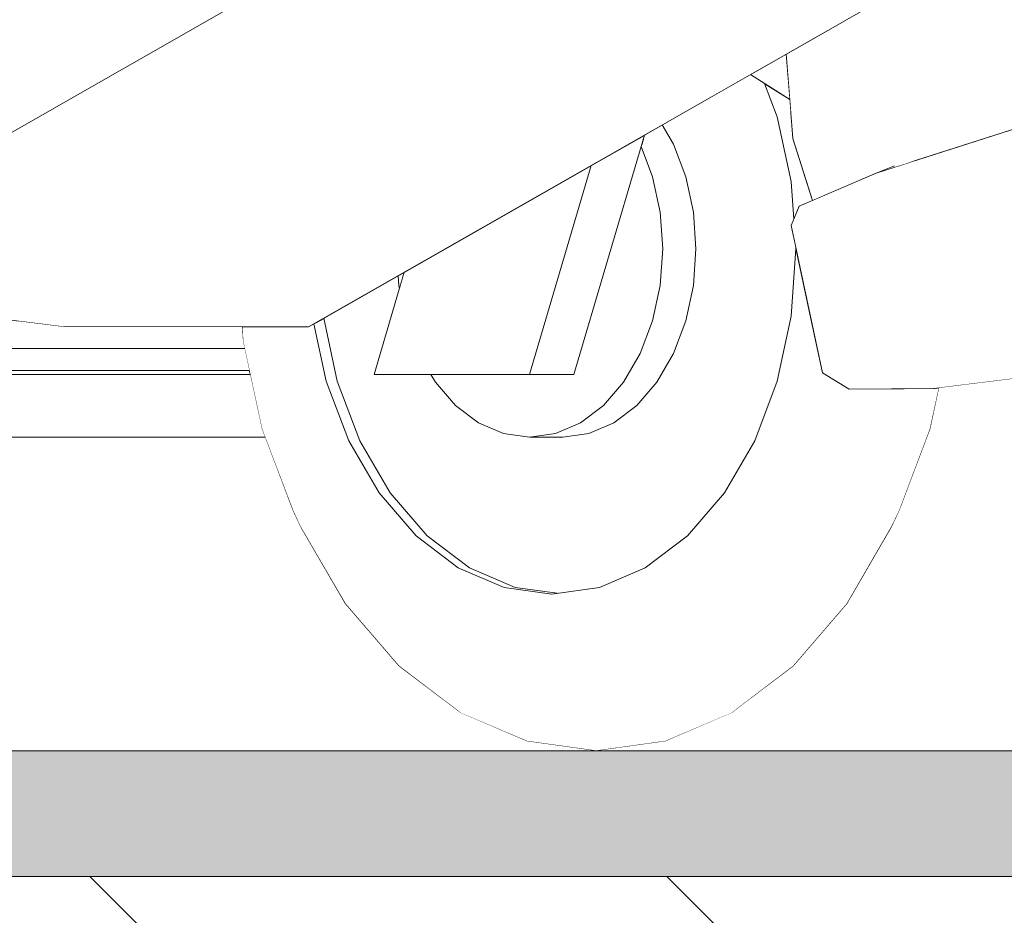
# Model space of a CAD drawing. Header units: millimetres. Extents: x 90539 to 127778, y -34922 to 14506.
# Tile 104 of 256: x 111237 to 111394, y -26 to 117. Entities that reach past the tile are written whole.
import ezdxf

# ---------------------------------------------------------------- set-up
doc = ezdxf.new("R2010")
doc.units = ezdxf.units.MM
doc.header["$MEASUREMENT"] = 0
doc.linetypes.add('Przerywana', pattern=[240, 120, -120])
doc.linetypes.add('Wipeout_Contour', pattern=[1000, 0, -1000])
for name, color, linetype, lineweight, true_color in [('0_Nr_pióra__85', 7, 'Continuous', 13, 0x80c2ff), ('Nowe_A-Wymiary-Wewnętrzne_Nr_pióra__45', 7, 'Continuous', 15, 0x40a5ff), ('Nowe_A-Wymiary-Wewnętrzne_Nr_pióra__85', 7, 'Continuous', 13, 0x80c2ff), ('Nowe_A-Wymiary-Zewnętrzne_Nr_pióra__45', 7, 'Continuous', 15, 0x40a5ff), ('Nowe_A-Wymiary-Zewnętrzne_Nr_pióra__85', 7, 'Continuous', 13, 0x80c2ff)]:
    doc.layers.add(name, color=color, linetype=linetype, lineweight=lineweight, true_color=true_color)
for name, color, linetype in [('Nowe_A-Meble-Kuchnia', 7, 'Continuous'), ('Nowe_A-Niepełnosprawni', 7, 'Continuous'), ('Nowe_A-Posadzki', 7, 'Continuous'), ('Nowe_A-Wymiary-Wewnętrzne', 7, 'Continuous'), ('Nowe_A-Wymiary-Zewnętrzne', 7, 'Continuous'), ('Nowe_A-Ściany-Działowe', 7, 'Continuous'), ('Nowe_Drzwi Archicad', 7, 'Continuous')]:
    doc.layers.add(name, color=color, linetype=linetype)
for name, color, linetype, lineweight in [('Nowe_A-Niepełnosprawni_Nr_pióra__4', 7, 'Continuous', 13), ('Nowe_A-Posadzki_Nr_pióra__9', 7, 'Continuous', 13), ('Nowe_A-Wymiary-Wewnętrzne_Nr_pióra__46', 5, 'Continuous', 15), ('Nowe_A-Wymiary-Zewnętrzne_Nr_pióra__46', 5, 'Continuous', 15), ('Nowe_Drzwi Archicad_Nr_pióra__3', 7, 'Continuous', 13)]:
    doc.layers.add(name, color=color, linetype=linetype, lineweight=lineweight)
doc.styles.add('STYL_AUTOMATYCZNY_2', font='arial.ttf')
doc.dimstyles.new('STYL_AUTOMATYCZNY__1', dxfattribs={"dimtxt": 125, "dimasz": 47.5, "dimexe": 0.18, "dimexo": 20, "dimgap": 0, "dimtad": 1, "dimdec": 1, "dimlfac": 0.1, "dimzin": 0, "dimdsep": 46, "dimtxsty": 'STYL_AUTOMATYCZNY_2', "dimblk": 'ARROWHEAD_11', "dimblk1": 'ARROWHEAD_11', "dimblk2": 'ARROWHEAD_11', "dimcen": 0.09, "dimclrd": 256, "dimclre": 256, "dimclrt": 5, "dimadec": 1, "dimazin": 0, "dimtfac": 1, "dimtdec": 4, "dimtmove": 0, "dimatfit": 3, "dimfxl": 0, "dimtolj": 1, "dimtzin": 0, "dimarcsym": 0})

# ---------------------------------------------------------------- blocks, each defined once
blk = doc.blocks.new('ElemPrzekroju_20')
at = {"color": 254, "linetype": 'Wipeout_Contour', "lineweight": 0, "ltscale": 556185.438994}
blk.add_wipeout([(111211.18, 60), (111273.51, 60), (111273.38, 60.61), (111214.17, 60.61), (111212.68, 60.19)], dxfattribs=at).dxf.layer = 'Nowe_A-Meble-Kuchnia'
blk = doc.blocks.new('ElemPrzekroju_23')
at = {"color": 254, "linetype": 'Wipeout_Contour', "lineweight": 0, "ltscale": 444874.152829}
blk.add_wipeout([(111165.25, 95.37), (111192.55, 74.05), (111279.21, 123.56), (111236.79, 136.25)], dxfattribs=at).dxf.layer = 'Nowe_A-Niepełnosprawni'
at = {"color": 254, "linetype": 'Wipeout_Contour', "lineweight": 0, "ltscale": 445431.807383}
blk.add_wipeout([(111355.47, 106.36), (111357.48, 101.05), (111359.63, 102.08), (111359.49, 103.79)], dxfattribs=at).dxf.layer = 'Nowe_A-Niepełnosprawni'
at = {"color": 254, "linetype": 'Wipeout_Contour', "lineweight": 0, "ltscale": 2115169.348439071}
blk.add_wipeout([(111302.31, 60), (111303.01, 58.79), (111306.23, 55.06), (111309.9, 52.28), (111313.87, 50.58), (111318.01, 50), (111322.15, 50.58), (111326.13, 52.28), (111329.8, 55.06), (111333.01, 58.79), (111335.65, 63.33), (111337.61, 68.52), (111338.82, 74.15), (111339.23, 80), (111338.82, 85.85), (111337.61, 91.48), (111335.78, 96.32), (111325.08, 60), (111318.01, 60)], dxfattribs=at).dxf.layer = 'Nowe_A-Niepełnosprawni'
at = {"color": 254, "linetype": 'Wipeout_Contour', "lineweight": 0, "ltscale": 334081.596981}
blk.add_wipeout([(111360.47, 80), (111360.42, 80.23), (111360.44, 80)], dxfattribs=at).dxf.layer = 'Nowe_A-Niepełnosprawni'
at = {"color": 254, "linetype": 'Wipeout_Contour', "lineweight": 0, "ltscale": 445190.442174}
blk.add_wipeout([(111297.1, 75.73), (111297.21, 74.15), (111297.3, 73.71), (111298.06, 76.28)], dxfattribs=at).dxf.layer = 'Nowe_A-Niepełnosprawni'
at = {"color": 254, "linetype": 'Wipeout_Contour', "lineweight": 0, "ltscale": 445528.573034}
blk.add_wipeout([(111382.68, 57.77), (111380.88, 49.39), (111381.86, 51.3), (111383.26, 57.85)], dxfattribs=at).dxf.layer = 'Nowe_A-Niepełnosprawni'
at = {"color": 254, "linetype": 'Wipeout_Contour', "lineweight": 0, "ltscale": 445273.580095}
blk.add_wipeout([(111313.96, 26.06), (111321.55, 25), (111322.43, 25.12), (111315.73, 26.06)], dxfattribs=at).dxf.layer = 'Nowe_A-Niepełnosprawni'
at = {"color": 254, "linetype": 'Wipeout_Contour', "lineweight": 0, "ltscale": 556798.952374}
blk.add_wipeout([(111359.63, 102.08), (111357.48, 101.05), (111359.69, 90.73), (111361.99, 91.27), (111359.98, 97.62)], dxfattribs=at).dxf.layer = 'Nowe_A-Niepełnosprawni'
at = {"color": 254, "linetype": 'Wipeout_Contour', "lineweight": 0, "ltscale": 445444.165641}
blk.add_wipeout([(111359.69, 69.27), (111362.93, 68.51), (111360.47, 80), (111360.44, 80)], dxfattribs=at).dxf.layer = 'Nowe_A-Niepełnosprawni'
at = {"color": 254, "linetype": 'Wipeout_Contour', "lineweight": 0, "ltscale": 445290.982363}
blk.add_wipeout([(111318.01, 50), (111323.32, 50), (111327.46, 50.58), (111322.15, 50.58)], dxfattribs=at).dxf.layer = 'Nowe_A-Niepełnosprawni'
at = {"color": 254, "linetype": 'Wipeout_Contour', "lineweight": 0, "ltscale": 445515.336414}
blk.add_wipeout([(111375.65, 35.55), (111376.96, 38.33), (111381.86, 51.3), (111380.88, 49.39)], dxfattribs=at).dxf.layer = 'Nowe_A-Niepełnosprawni'
at = {"color": 254, "linetype": 'Wipeout_Contour', "lineweight": 0, "ltscale": 445244.804519}
blk.add_wipeout([(111306.67, 29.19), (111313.96, 26.06), (111315.73, 26.06), (111308.43, 29.19)], dxfattribs=at).dxf.layer = 'Nowe_A-Niepełnosprawni'
at = {"color": 254, "linetype": 'Wipeout_Contour', "lineweight": 0, "ltscale": 668167.617131}
blk.add_wipeout([(111361.99, 91.27), (111359.69, 90.73), (111360.11, 84.75), (111360.98, 86.82), (111361.13, 86.88), (111363.1, 87.73)], dxfattribs=at).dxf.layer = 'Nowe_A-Niepełnosprawni'
at = {"color": 254, "linetype": 'Wipeout_Contour', "lineweight": 0, "ltscale": 779562.01087}
blk.add_wipeout([(111357.48, 58.95), (111373.37, 51.3), (111374.74, 57.68), (111368.92, 57.63), (111364.7, 60.24), (111362.93, 68.51), (111359.69, 69.27)], dxfattribs=at).dxf.layer = 'Nowe_A-Niepełnosprawni'
at = {"color": 254, "linetype": 'Wipeout_Contour', "lineweight": 0, "ltscale": 445307.220346}
blk.add_wipeout([(111326.13, 52.28), (111322.15, 50.58), (111327.46, 50.58), (111331.43, 52.28)], dxfattribs=at).dxf.layer = 'Nowe_A-Niepełnosprawni'
at = {"color": 254, "linetype": 'Wipeout_Contour', "lineweight": 0, "ltscale": 445216.770214}
blk.add_wipeout([(111299.94, 34.27), (111306.67, 29.19), (111308.43, 29.19), (111301.71, 34.27)], dxfattribs=at).dxf.layer = 'Nowe_A-Niepełnosprawni'
at = {"color": 254, "linetype": 'Wipeout_Contour', "lineweight": 0, "ltscale": 445453.322979}
blk.add_wipeout([(111353.89, 49.44), (111368.47, 38.33), (111373.37, 51.3), (111357.48, 58.95)], dxfattribs=at).dxf.layer = 'Nowe_A-Niepełnosprawni'
at = {"color": 254, "linetype": 'Wipeout_Contour', "lineweight": 0, "ltscale": 445322.518462}
blk.add_wipeout([(111326.13, 52.28), (111331.43, 52.28), (111335.1, 55.06), (111329.8, 55.06)], dxfattribs=at).dxf.layer = 'Nowe_A-Niepełnosprawni'
at = {"color": 254, "linetype": 'Wipeout_Contour', "lineweight": 0, "ltscale": 445191.543531}
blk.add_wipeout([(111295.82, 41.11), (111294.05, 41.11), (111299.94, 34.27), (111301.71, 34.27)], dxfattribs=at).dxf.layer = 'Nowe_A-Niepełnosprawni'
at = {"color": 254, "linetype": 'Wipeout_Contour', "lineweight": 0, "ltscale": 445336.289064}
blk.add_wipeout([(111333.01, 58.79), (111329.8, 55.06), (111335.1, 55.06), (111338.32, 58.79)], dxfattribs=at).dxf.layer = 'Nowe_A-Niepełnosprawni'
at = {"color": 254, "linetype": 'Wipeout_Contour', "lineweight": 0, "ltscale": 556893.726246}
blk.add_wipeout([(111374.74, 57.68), (111373.37, 51.3), (111380.88, 49.39), (111382.68, 57.77), (111382.4, 57.74)], dxfattribs=at).dxf.layer = 'Nowe_A-Niepełnosprawni'
at = {"color": 254, "linetype": 'Wipeout_Contour', "lineweight": 0, "ltscale": 445170.095009}
blk.add_wipeout([(111289.21, 49.44), (111294.05, 41.11), (111295.82, 41.11), (111290.98, 49.44)], dxfattribs=at).dxf.layer = 'Nowe_A-Niepełnosprawni'
at = {"color": 254, "linetype": 'Wipeout_Contour', "lineweight": 0, "ltscale": 445433.403274}
blk.add_wipeout([(111353.89, 49.44), (111349.05, 41.11), (111361.88, 26.97), (111368.47, 38.33)], dxfattribs=at).dxf.layer = 'Nowe_A-Niepełnosprawni'
at = {"color": 254, "linetype": 'Wipeout_Contour', "lineweight": 0, "ltscale": 445348.003284}
blk.add_wipeout([(111335.65, 63.33), (111333.01, 58.79), (111338.32, 58.79), (111340.95, 63.33)], dxfattribs=at).dxf.layer = 'Nowe_A-Niepełnosprawni'
at = {"color": 254, "linetype": 'Wipeout_Contour', "lineweight": 0, "ltscale": 445153.250092}
blk.add_wipeout([(111285.62, 58.95), (111289.21, 49.44), (111290.98, 49.44), (111287.39, 58.95)], dxfattribs=at).dxf.layer = 'Nowe_A-Niepełnosprawni'
at = {"color": 254, "linetype": 'Wipeout_Contour', "lineweight": 0, "ltscale": 445498.444844}
blk.add_wipeout([(111368.47, 38.33), (111375.65, 35.55), (111380.88, 49.39), (111373.37, 51.3)], dxfattribs=at).dxf.layer = 'Nowe_A-Niepełnosprawni'
at = {"color": 254, "linetype": 'Wipeout_Contour', "lineweight": 0, "ltscale": 445408.054529}
blk.add_wipeout([(111349.05, 41.11), (111343.16, 34.27), (111353.84, 17.64), (111361.88, 26.97)], dxfattribs=at).dxf.layer = 'Nowe_A-Niepełnosprawni'
at = {"layer": 'Nowe_A-Niepełnosprawni_Nr_pióra__4', "color": 7, "linetype": 'Continuous', "lineweight": 13}
blk.add_line((111381.86, 51.3), (111376.96, 38.33), dxfattribs=at)
at = {"color": 254, "linetype": 'Wipeout_Contour', "lineweight": 0, "ltscale": 445142.0373}
blk.add_wipeout([(111285.24, 68.95), (111283.67, 68.05), (111285.62, 58.95), (111287.39, 58.95)], dxfattribs=at).dxf.layer = 'Nowe_A-Niepełnosprawni'
at = {"color": 254, "linetype": 'Wipeout_Contour', "lineweight": 0, "ltscale": 445357.2113}
blk.add_wipeout([(111337.61, 68.52), (111335.65, 63.33), (111340.95, 63.33), (111342.92, 68.52)], dxfattribs=at).dxf.layer = 'Nowe_A-Niepełnosprawni'
at = {"color": 254, "linetype": 'Wipeout_Contour', "lineweight": 0, "ltscale": 445474.674763}
blk.add_wipeout([(111368.47, 38.33), (111361.88, 26.97), (111368.62, 23.43), (111375.65, 35.55)], dxfattribs=at).dxf.layer = 'Nowe_A-Niepełnosprawni'
at = {"color": 254, "linetype": 'Wipeout_Contour', "lineweight": 0, "ltscale": 445378.251725}
blk.add_wipeout([(111336.43, 29.19), (111344.67, 10.71), (111353.84, 17.64), (111343.16, 34.27)], dxfattribs=at).dxf.layer = 'Nowe_A-Niepełnosprawni'
at = {"layer": 'Nowe_A-Niepełnosprawni_Nr_pióra__4', "color": 7, "linetype": 'Continuous', "lineweight": 13}
blk.add_line((111375.65, 35.55), (111376.96, 38.33), dxfattribs=at)
at = {"color": 254, "linetype": 'Wipeout_Contour', "lineweight": 0, "ltscale": 445363.559579}
blk.add_wipeout([(111337.61, 68.52), (111342.92, 68.52), (111344.12, 74.15), (111338.82, 74.15)], dxfattribs=at).dxf.layer = 'Nowe_A-Niepełnosprawni'
at = {"color": 254, "linetype": 'Wipeout_Contour', "lineweight": 0, "ltscale": 445345.141889}
blk.add_wipeout([(111329.14, 26.06), (111334.72, 6.44), (111344.67, 10.71), (111336.43, 29.19)], dxfattribs=at).dxf.layer = 'Nowe_A-Niepełnosprawni'
at = {"color": 254, "linetype": 'Wipeout_Contour', "lineweight": 0, "ltscale": 445444.430023}
blk.add_wipeout([(111353.84, 17.64), (111360.05, 13.48), (111368.62, 23.43), (111361.88, 26.97)], dxfattribs=at).dxf.layer = 'Nowe_A-Niepełnosprawni'
at = {"layer": 'Nowe_A-Niepełnosprawni_Nr_pióra__4', "color": 7, "linetype": 'Continuous', "lineweight": 13}
blk.add_line((111375.65, 35.55), (111368.62, 23.43), dxfattribs=at)
at = {"color": 254, "linetype": 'Wipeout_Contour', "lineweight": 0, "ltscale": 445366.80441}
blk.add_wipeout([(111338.82, 74.15), (111344.12, 74.15), (111344.53, 80), (111339.23, 80)], dxfattribs=at).dxf.layer = 'Nowe_A-Niepełnosprawni'
at = {"color": 254, "linetype": 'Wipeout_Contour', "lineweight": 0, "ltscale": 445310.001371}
blk.add_wipeout([(111321.55, 25), (111324.38, 5), (111334.72, 6.44), (111329.14, 26.06)], dxfattribs=at).dxf.layer = 'Nowe_A-Niepełnosprawni'
at = {"color": 254, "linetype": 'Wipeout_Contour', "lineweight": 0, "ltscale": 445408.871182}
blk.add_wipeout([(111344.67, 10.71), (111350.27, 6.09), (111360.05, 13.48), (111353.84, 17.64)], dxfattribs=at).dxf.layer = 'Nowe_A-Niepełnosprawni'
at = {"layer": 'Nowe_A-Niepełnosprawni_Nr_pióra__4', "color": 7, "linetype": 'Continuous', "lineweight": 13}
blk.add_line((111368.62, 23.43), (111360.05, 13.48), dxfattribs=at)
at = {"color": 254, "linetype": 'Wipeout_Contour', "lineweight": 0, "ltscale": 445366.821231}
blk.add_wipeout([(111344.12, 85.85), (111338.82, 85.85), (111339.23, 80), (111344.53, 80)], dxfattribs=at).dxf.layer = 'Nowe_A-Niepełnosprawni'
at = {"color": 254, "linetype": 'Wipeout_Contour', "lineweight": 0, "ltscale": 445274.189925}
blk.add_wipeout([(111313.96, 26.06), (111314.03, 6.44), (111324.38, 5), (111321.55, 25)], dxfattribs=at).dxf.layer = 'Nowe_A-Niepełnosprawni'
at = {"color": 254, "linetype": 'Wipeout_Contour', "lineweight": 0, "ltscale": 445369.362919}
blk.add_wipeout([(111334.72, 6.44), (111339.66, 1.54), (111350.27, 6.09), (111344.67, 10.71)], dxfattribs=at).dxf.layer = 'Nowe_A-Niepełnosprawni'
at = {"layer": 'Nowe_A-Niepełnosprawni_Nr_pióra__4', "color": 7, "linetype": 'Continuous', "lineweight": 13}
blk.add_line((111360.05, 13.48), (111350.27, 6.09), dxfattribs=at)
at = {"color": 254, "linetype": 'Wipeout_Contour', "lineweight": 0, "ltscale": 445363.609396}
blk.add_wipeout([(111342.92, 91.48), (111337.61, 91.48), (111338.82, 85.85), (111344.12, 85.85)], dxfattribs=at).dxf.layer = 'Nowe_A-Niepełnosprawni'
at = {"color": 254, "linetype": 'Wipeout_Contour', "lineweight": 0, "ltscale": 445238.496008}
blk.add_wipeout([(111306.67, 29.19), (111304.08, 10.71), (111314.03, 6.44), (111313.96, 26.06)], dxfattribs=at).dxf.layer = 'Nowe_A-Niepełnosprawni'
at = {"color": 254, "linetype": 'Wipeout_Contour', "lineweight": 0, "ltscale": 445327.422128}
blk.add_wipeout([(111324.38, 5), (111328.62, 0), (111339.66, 1.54), (111334.72, 6.44)], dxfattribs=at).dxf.layer = 'Nowe_A-Niepełnosprawni'
at = {"layer": 'Nowe_A-Niepełnosprawni_Nr_pióra__4', "color": 7, "linetype": 'Continuous', "lineweight": 13}
blk.add_line((111350.27, 6.09), (111339.66, 1.54), dxfattribs=at)
at = {"color": 254, "linetype": 'Wipeout_Contour', "lineweight": 0, "ltscale": 556693.858559}
blk.add_wipeout([(111335.78, 96.32), (111337.61, 91.48), (111342.92, 91.48), (111340.95, 96.67), (111335.89, 96.67)], dxfattribs=at).dxf.layer = 'Nowe_A-Niepełnosprawni'
at = {"color": 254, "linetype": 'Wipeout_Contour', "lineweight": 0, "ltscale": 445205.407404}
blk.add_wipeout([(111299.94, 34.27), (111294.91, 17.64), (111304.08, 10.71), (111306.67, 29.19)], dxfattribs=at).dxf.layer = 'Nowe_A-Niepełnosprawni'
at = {"color": 254, "linetype": 'Wipeout_Contour', "lineweight": 0, "ltscale": 445284.659859}
blk.add_wipeout([(111314.03, 6.44), (111317.58, 1.54), (111328.62, 0), (111324.38, 5)], dxfattribs=at).dxf.layer = 'Nowe_A-Niepełnosprawni'
at = {"layer": 'Nowe_A-Niepełnosprawni_Nr_pióra__4', "color": 7, "linetype": 'Continuous', "lineweight": 13}
blk.add_line((111339.66, 1.54), (111328.62, 0), dxfattribs=at)
at = {"color": 254, "linetype": 'Wipeout_Contour', "lineweight": 0, "ltscale": 445352.763195}
blk.add_wipeout([(111335.89, 96.67), (111340.95, 96.67), (111339.16, 99.76), (111336.32, 98.14)], dxfattribs=at).dxf.layer = 'Nowe_A-Niepełnosprawni'
at = {"color": 254, "linetype": 'Wipeout_Contour', "lineweight": 0, "ltscale": 445175.635694}
blk.add_wipeout([(111286.88, 26.97), (111294.91, 17.64), (111299.94, 34.27), (111294.05, 41.11)], dxfattribs=at).dxf.layer = 'Nowe_A-Niepełnosprawni'
at = {"color": 254, "linetype": 'Wipeout_Contour', "lineweight": 0, "ltscale": 445242.719575}
blk.add_wipeout([(111304.08, 10.71), (111306.97, 6.09), (111317.58, 1.54), (111314.03, 6.44)], dxfattribs=at).dxf.layer = 'Nowe_A-Niepełnosprawni'
at = {"layer": 'Nowe_A-Niepełnosprawni_Nr_pióra__4', "color": 7, "linetype": 'Continuous', "lineweight": 13}
blk.add_line((111328.62, 0), (111317.58, 1.54), dxfattribs=at)
at = {"color": 254, "linetype": 'Wipeout_Contour', "lineweight": 0, "ltscale": 445150.32116}
blk.add_wipeout([(111289.21, 49.44), (111280.28, 38.33), (111286.88, 26.97), (111294.05, 41.11)], dxfattribs=at).dxf.layer = 'Nowe_A-Niepełnosprawni'
at = {"color": 254, "linetype": 'Wipeout_Contour', "lineweight": 0, "ltscale": 445203.214005}
blk.add_wipeout([(111304.08, 10.71), (111294.91, 17.64), (111297.19, 13.48), (111306.97, 6.09)], dxfattribs=at).dxf.layer = 'Nowe_A-Niepełnosprawni'
at = {"layer": 'Nowe_A-Niepełnosprawni_Nr_pióra__4', "color": 7, "linetype": 'Continuous', "lineweight": 13}
blk.add_line((111317.58, 1.54), (111306.97, 6.09), dxfattribs=at)
at = {"color": 254, "linetype": 'Wipeout_Contour', "lineweight": 0, "ltscale": 445130.444439}
blk.add_wipeout([(111275.38, 51.3), (111280.28, 38.33), (111289.21, 49.44), (111285.62, 58.95)], dxfattribs=at).dxf.layer = 'Nowe_A-Niepełnosprawni'
at = {"color": 254, "linetype": 'Wipeout_Contour', "lineweight": 0, "ltscale": 445167.66301}
blk.add_wipeout([(111294.91, 17.64), (111286.88, 26.97), (111288.62, 23.43), (111297.19, 13.48)], dxfattribs=at).dxf.layer = 'Nowe_A-Niepełnosprawni'
at = {"layer": 'Nowe_A-Niepełnosprawni_Nr_pióra__4', "color": 7, "linetype": 'Continuous', "lineweight": 13}
blk.add_line((111306.97, 6.09), (111297.19, 13.48), dxfattribs=at)
at = {"color": 254, "linetype": 'Wipeout_Contour', "lineweight": 0, "ltscale": 667678.151491}
blk.add_wipeout([(111278.55, 67.56), (111272.36, 65.37), (111275.38, 51.3), (111285.62, 58.95), (111283.67, 68.05), (111282.8, 67.56)], dxfattribs=at).dxf.layer = 'Nowe_A-Niepełnosprawni'
at = {"color": 254, "linetype": 'Wipeout_Contour', "lineweight": 0, "ltscale": 445137.434876}
blk.add_wipeout([(111280.28, 38.33), (111281.58, 35.55), (111288.62, 23.43), (111286.88, 26.97)], dxfattribs=at).dxf.layer = 'Nowe_A-Niepełnosprawni'
at = {"layer": 'Nowe_A-Niepełnosprawni_Nr_pióra__4', "color": 7, "linetype": 'Continuous', "lineweight": 13}
for p, q in [((111280.28, 38.33), (111275.38, 51.3)), ((111280.28, 38.33), (111281.58, 35.55)), ((111297.19, 13.48), (111288.62, 23.43))]:
    blk.add_line(p, q, dxfattribs=at)
at = {"color": 254, "linetype": 'Wipeout_Contour', "lineweight": 0, "ltscale": 5121133.710209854}
blk.add_wipeout([(111297.1, 75.73), (111285.24, 68.95), (111287.39, 58.95), (111290.98, 49.44), (111295.82, 41.11), (111301.71, 34.27), (111308.43, 29.19), (111315.73, 26.06), (111322.43, 25.12), (111329.14, 26.06), (111336.43, 29.19), (111343.16, 34.27), (111349.05, 41.11), (111353.89, 49.44), (111357.48, 58.95), (111359.69, 69.27), (111360.44, 80), (111360.42, 80.23), (111359.68, 83.72), (111360.11, 84.75), (111359.69, 90.73), (111357.48, 101.05), (111355.47, 106.36), (111353.22, 107.8), (111339.16, 99.76), (111340.95, 96.67), (111342.92, 91.48), (111344.12, 85.85), (111344.53, 80), (111344.12, 74.15), (111342.92, 68.52), (111340.95, 63.33), (111338.32, 58.79), (111335.1, 55.06), (111331.43, 52.28), (111327.46, 50.58), (111323.32, 50), (111318.01, 50), (111313.87, 50.58), (111309.9, 52.28), (111306.23, 55.06), (111303.01, 58.79), (111302.31, 60), (111293.26, 60), (111297.3, 73.71), (111297.21, 74.15)], dxfattribs=at).dxf.layer = 'Nowe_A-Niepełnosprawni'
at = {"color": 254, "linetype": 'Wipeout_Contour', "lineweight": 0, "ltscale": 333823.662805}
blk.add_wipeout([(111278.55, 67.56), (111272.21, 67.56), (111272.36, 65.37)], dxfattribs=at).dxf.layer = 'Nowe_A-Niepełnosprawni'
at = {"layer": 'Nowe_A-Niepełnosprawni_Nr_pióra__4', "color": 7, "linetype": 'Continuous', "lineweight": 13}
for p, q in [((111275.38, 51.3), (111272.36, 65.37)), ((111338.32, 58.79), (111340.95, 63.33)), ((111289.21, 49.44), (111285.62, 58.95)), ((111287.39, 58.95), (111290.98, 49.44)), ((111303.01, 58.79), (111306.23, 55.06)), ((111329.8, 55.06), (111333.01, 58.79)), ((111335.1, 55.06), (111338.32, 58.79)), ((111357.48, 58.95), (111353.89, 49.44)), ((111306.23, 55.06), (111309.9, 52.28)), ((111326.13, 52.28), (111329.8, 55.06)), ((111331.43, 52.28), (111335.1, 55.06)), ((111309.9, 52.28), (111313.87, 50.58)), ((111322.15, 50.58), (111326.13, 52.28)), ((111327.46, 50.58), (111331.43, 52.28)), ((111313.87, 50.58), (111318.01, 50)), ((111318.01, 50), (111322.15, 50.58)), ((111323.32, 50), (111327.46, 50.58)), ((111294.05, 41.11), (111289.21, 49.44)), ((111290.98, 49.44), (111295.82, 41.11)), ((111318.01, 50), (111323.32, 50)), ((111353.89, 49.44), (111349.05, 41.11)), ((111299.94, 34.27), (111294.05, 41.11)), ((111295.82, 41.11), (111301.71, 34.27)), ((111349.05, 41.11), (111343.16, 34.27)), ((111288.62, 23.43), (111281.58, 35.55)), ((111306.67, 29.19), (111299.94, 34.27)), ((111301.71, 34.27), (111308.43, 29.19)), ((111343.16, 34.27), (111336.43, 29.19)), ((111313.96, 26.06), (111306.67, 29.19)), ((111308.43, 29.19), (111315.73, 26.06)), ((111336.43, 29.19), (111329.14, 26.06)), ((111321.55, 25), (111313.96, 26.06)), ((111315.73, 26.06), (111322.43, 25.12)), ((111329.14, 26.06), (111321.55, 25))]:
    blk.add_line(p, q, dxfattribs=at)
at = {"color": 254, "linetype": 'Wipeout_Contour', "lineweight": 0, "ltscale": 445307.430283}
blk.add_wipeout([(111327.82, 93.28), (111318.01, 60), (111325.08, 60), (111336.32, 98.14)], dxfattribs=at).dxf.layer = 'Nowe_A-Niepełnosprawni'
at = {"layer": 'Nowe_A-Niepełnosprawni_Nr_pióra__4', "color": 7, "linetype": 'Continuous', "lineweight": 13}
blk.add_line((111333.01, 58.79), (111335.65, 63.33), dxfattribs=at)
at = {"color": 254, "linetype": 'Wipeout_Contour', "lineweight": 0, "ltscale": 445237.399117}
blk.add_wipeout([(111293.26, 60), (111318.01, 60), (111327.82, 93.28), (111298.06, 76.28)], dxfattribs=at).dxf.layer = 'Nowe_A-Niepełnosprawni'
at = {"layer": 'Nowe_A-Niepełnosprawni_Nr_pióra__4', "color": 7, "linetype": 'Continuous', "lineweight": 13}
for p, q in [((111318.01, 60), (111293.26, 60)), ((111302.31, 60), (111303.01, 58.79)), ((111325.08, 60), (111318.01, 60))]:
    blk.add_line(p, q, dxfattribs=at)
at = {"color": 254, "linetype": 'Wipeout_Contour', "lineweight": 0, "ltscale": 556341.331891}
blk.add_wipeout([(111279.21, 123.56), (111192.55, 74.05), (111243.9, 67.56), (111335.69, 120), (111289.86, 125.79)], dxfattribs=at).dxf.layer = 'Nowe_A-Niepełnosprawni'
at = {"color": 254, "linetype": 'Wipeout_Contour', "lineweight": 0, "ltscale": 445237.143082}
blk.add_wipeout([(111243.9, 67.56), (111282.8, 67.56), (111374.58, 120), (111335.69, 120)], dxfattribs=at).dxf.layer = 'Nowe_A-Niepełnosprawni'
at = {"layer": 'Nowe_A-Niepełnosprawni_Nr_pióra__4', "color": 7, "linetype": 'Continuous', "lineweight": 13}
for p, q in [((111192.55, 74.05), (111279.21, 123.56)), ((111340.95, 96.67), (111339.16, 99.76)), ((111336.32, 98.14), (111335.78, 96.32)), ((111335.78, 96.32), (111325.08, 60)), ((111337.61, 91.48), (111335.78, 96.32)), ((111342.92, 91.48), (111340.95, 96.67)), ((111327.82, 93.28), (111318.01, 60)), ((111338.82, 85.85), (111337.61, 91.48)), ((111344.12, 85.85), (111342.92, 91.48)), ((111339.23, 80), (111338.82, 85.85)), ((111344.53, 80), (111344.12, 85.85)), ((111338.82, 74.15), (111339.23, 80)), ((111344.12, 74.15), (111344.53, 80)), ((111293.26, 60), (111298.06, 76.28)), ((111297.1, 75.73), (111297.21, 74.15)), ((111192.55, 74.05), (111243.9, 67.56)), ((111297.21, 74.15), (111297.3, 73.71)), ((111337.61, 68.52), (111338.82, 74.15)), ((111342.92, 68.52), (111344.12, 74.15)), ((111243.9, 67.56), (111282.8, 67.56)), ((111272.36, 65.37), (111272.21, 67.56)), ((111285.62, 58.95), (111283.67, 68.05)), ((111285.24, 68.95), (111287.39, 58.95)), ((111335.65, 63.33), (111337.61, 68.52)), ((111340.95, 63.33), (111342.92, 68.52))]:
    blk.add_line(p, q, dxfattribs=at)
at = {"color": 254, "linetype": 'Wipeout_Contour', "lineweight": 0, "ltscale": 334150.705868}
blk.add_wipeout([(111388.46, 125.45), (111359.98, 97.62), (111402.27, 114.04)], dxfattribs=at).dxf.layer = 'Nowe_A-Niepełnosprawni'
at = {"color": 254, "linetype": 'Wipeout_Contour', "lineweight": 0, "ltscale": 334152.144505}
blk.add_wipeout([(111368.92, 57.63), (111405.3, 60.56), (111377.62, 67.44)], dxfattribs=at).dxf.layer = 'Nowe_A-Niepełnosprawni'
at = {"color": 254, "linetype": 'Wipeout_Contour', "lineweight": 0, "ltscale": 445480.95758}
blk.add_wipeout([(111358.91, 111.05), (111359.98, 97.62), (111388.46, 125.45), (111372.88, 119.03)], dxfattribs=at).dxf.layer = 'Nowe_A-Niepełnosprawni'
at = {"color": 254, "linetype": 'Wipeout_Contour', "lineweight": 0, "ltscale": 334115.490427}
blk.add_wipeout([(111373.26, 92.09), (111364.7, 60.24), (111377.62, 67.44)], dxfattribs=at).dxf.layer = 'Nowe_A-Niepełnosprawni'
at = {"color": 254, "linetype": 'Wipeout_Contour', "lineweight": 0, "ltscale": 668384.769778}
blk.add_wipeout([(111389.08, 144.08), (111402.27, 114.04), (111410.67, 157.84), (111396.44, 148.77), (111392.99, 146.46), (111392.03, 145.96)], dxfattribs=at).dxf.layer = 'Nowe_A-Niepełnosprawni'
at = {"color": 254, "linetype": 'Wipeout_Contour', "lineweight": 0, "ltscale": 334179.899622}
blk.add_wipeout([(111401.9, 101.23), (111373.26, 92.09), (111405.02, 91.71)], dxfattribs=at).dxf.layer = 'Nowe_A-Niepełnosprawni'
at = {"color": 254, "linetype": 'Wipeout_Contour', "lineweight": 0, "ltscale": 334085.685485}
blk.add_wipeout([(111364.7, 60.24), (111360.98, 86.82), (111359.68, 83.72)], dxfattribs=at).dxf.layer = 'Nowe_A-Niepełnosprawni'
at = {"color": 254, "linetype": 'Wipeout_Contour', "lineweight": 0, "ltscale": 557027.932838}
blk.add_wipeout([(111377.62, 67.44), (111405.3, 60.56), (111426.23, 67.56), (111410.07, 67.56), (111408.99, 71.34)], dxfattribs=at).dxf.layer = 'Nowe_A-Niepełnosprawni'
at = {"layer": 'Nowe_A-Niepełnosprawni_Nr_pióra__4', "color": 7, "linetype": 'Continuous', "lineweight": 13}
blk.add_line((111359.69, 69.27), (111357.48, 58.95), dxfattribs=at)
at = {"color": 254, "linetype": 'Wipeout_Contour', "lineweight": 0, "ltscale": 556986.7651}
blk.add_wipeout([(111376.17, 93.22), (111379.52, 94.09), (111401.9, 101.23), (111426.29, 106.19), (111402.27, 114.04)], dxfattribs=at).dxf.layer = 'Nowe_A-Niepełnosprawni'
at = {"color": 254, "linetype": 'Wipeout_Contour', "lineweight": 0, "ltscale": 334184.132717}
blk.add_wipeout([(111405.02, 91.71), (111373.26, 92.09), (111406.21, 78.04)], dxfattribs=at).dxf.layer = 'Nowe_A-Niepełnosprawni'
at = {"color": 254, "linetype": 'Wipeout_Contour', "lineweight": 0, "ltscale": 334111.461981}
blk.add_wipeout([(111364.7, 60.24), (111368.92, 57.63), (111377.62, 67.44)], dxfattribs=at).dxf.layer = 'Nowe_A-Niepełnosprawni'
at = {"color": 254, "linetype": 'Wipeout_Contour', "lineweight": 0, "ltscale": 334138.668084}
blk.add_wipeout([(111359.98, 97.62), (111376.17, 93.22), (111402.27, 114.04)], dxfattribs=at).dxf.layer = 'Nowe_A-Niepełnosprawni'
at = {"color": 254, "linetype": 'Wipeout_Contour', "lineweight": 0, "ltscale": 334157.539251}
blk.add_wipeout([(111373.26, 92.09), (111377.62, 67.44), (111406.21, 78.04)], dxfattribs=at).dxf.layer = 'Nowe_A-Niepełnosprawni'
at = {"color": 254, "linetype": 'Wipeout_Contour', "lineweight": 0, "ltscale": 334180.489041}
blk.add_wipeout([(111402.27, 114.04), (111389.08, 144.08), (111388.46, 125.45)], dxfattribs=at).dxf.layer = 'Nowe_A-Niepełnosprawni'
at = {"color": 254, "linetype": 'Wipeout_Contour', "lineweight": 0, "ltscale": 334071.374419}
blk.add_wipeout([(111358.91, 111.05), (111353.22, 107.8), (111359.49, 103.79)], dxfattribs=at).dxf.layer = 'Nowe_A-Niepełnosprawni'
at = {"color": 254, "linetype": 'Wipeout_Contour', "lineweight": 0, "ltscale": 334129.096955}
blk.add_wipeout([(111373.26, 92.09), (111379.52, 94.09), (111376.17, 93.22)], dxfattribs=at).dxf.layer = 'Nowe_A-Niepełnosprawni'
at = {"color": 254, "linetype": 'Wipeout_Contour', "lineweight": 0, "ltscale": 557008.474786}
blk.add_wipeout([(111406.21, 78.04), (111377.62, 67.44), (111408.99, 71.34), (111407.43, 76.83), (111409.43, 77.97)], dxfattribs=at).dxf.layer = 'Nowe_A-Niepełnosprawni'
at = {"layer": 'Nowe_A-Niepełnosprawni_Nr_pióra__4', "color": 7, "linetype": 'Continuous', "lineweight": 13}
for p, q in [((111353.22, 107.8), (111359.49, 103.79)), ((111355.47, 106.36), (111357.48, 101.05))]:
    blk.add_line(p, q, dxfattribs=at)
at = {"color": 254, "linetype": 'Wipeout_Contour', "lineweight": 0, "ltscale": 334099.23276}
blk.add_wipeout([(111373.26, 92.09), (111360.98, 86.82), (111364.7, 60.24)], dxfattribs=at).dxf.layer = 'Nowe_A-Niepełnosprawni'
at = {"layer": 'Nowe_A-Niepełnosprawni_Nr_pióra__4', "color": 7, "linetype": 'Continuous', "lineweight": 13}
for p, q in [((111360.98, 86.82), (111359.68, 83.72)), ((111359.68, 83.72), (111364.7, 60.24)), ((111360.42, 80.23), (111360.44, 80)), ((111360.44, 80), (111359.69, 69.27))]:
    blk.add_line(p, q, dxfattribs=at)
at = {"color": 254, "linetype": 'Wipeout_Contour', "lineweight": 0, "ltscale": 445472.650067}
blk.add_wipeout([(111376.17, 93.22), (111359.98, 97.62), (111363.1, 87.73), (111373.26, 92.09)], dxfattribs=at).dxf.layer = 'Nowe_A-Niepełnosprawni'
at = {"color": 254, "linetype": 'Wipeout_Contour', "lineweight": 0, "ltscale": 334156.794467}
blk.add_wipeout([(111405.3, 60.56), (111368.92, 57.63), (111382.4, 57.74)], dxfattribs=at).dxf.layer = 'Nowe_A-Niepełnosprawni'
at = {"layer": 'Nowe_A-Niepełnosprawni_Nr_pióra__4', "color": 7, "linetype": 'Continuous', "lineweight": 13}
for p, q in [((111282.8, 67.56), (111374.58, 120)), ((111358.91, 111.05), (111359.98, 97.62)), ((111357.48, 101.05), (111359.69, 90.73)), ((111401.9, 101.23), (111373.26, 92.09)), ((111359.98, 97.62), (111363.1, 87.73)), ((111376.17, 93.22), (111373.26, 92.09)), ((111373.26, 92.09), (111360.98, 86.82)), ((111359.69, 90.73), (111360.11, 84.75)), ((111368.92, 57.63), (111364.7, 60.24)), ((111405.3, 60.56), (111382.4, 57.74)), ((111382.4, 57.74), (111368.92, 57.63)), ((111383.26, 57.85), (111381.86, 51.3))]:
    blk.add_line(p, q, dxfattribs=at)
blk = doc.blocks.new('ElemPrzekroju_25')
at = {"color": 254, "linetype": 'Wipeout_Contour', "lineweight": 0, "ltscale": 6815411.693442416}
blk.add_wipeout([(109677.6, 2540), (109677.6, 2100), (110477.6, 2100), (110477.6, 519.19), (110503.66, 549.44), (110520.6, 562.24), (110520.6, 2117), (111654.6, 2117), (111654.6, 0), (111973.1, 0), (111973.1, 2.45), (111943.06, 2.45), (111910.44, 86.95), (111909.1, 94.15), (111909.1, 204.5), (111973.1, 204.5), (111973.1, 205.5), (111908.1, 205.5), (111908.1, 228.49), (111870.92, 228.49), (111870.92, 232.26), (111870.92, 232.76), (111870.9, 257.12), (111870.92, 260.3), (111870.92, 477.41), (111870.9, 514.77), (111870.92, 548.64), (111870.92, 566.63), (111870.72, 573.91), (111870.15, 590.35), (111869.58, 605.28), (111868.94, 621.57), (111868.28, 635.36), (111867.53, 651.5), (111866.73, 666.91), (111866.46, 675.53), (111870.87, 676.73), (111870.92, 687.28), (111870.92, 691.98), (111870.92, 692.51), (111908.1, 692.51), (111908.1, 717), (111918.49, 749.19), (111892.43, 753.66), (111890.42, 755.43), (111889.48, 757.69), (111889.61, 759.5), (111889.69, 759.95), (111890.43, 764.33), (111895.67, 795.02), (111896.27, 798.52), (111897.03, 800.85), (111898.43, 802.31), (111900.88, 803.3), (111934.17, 797.72), (111934, 797.19), (111947.82, 839.98), (111973.27, 839.98), (111973.27, 840), (112527.6, 840), (112527.6, 2540)], dxfattribs=at).dxf.layer = 'Nowe_A-Ściany-Działowe'
blk = doc.blocks.new('ElemPrzekroju_26')
at = {"color": 254, "linetype": 'Wipeout_Contour', "lineweight": 0, "ltscale": 1112023.378377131}
blk.add_wipeout([(111141.68, 50), (111275.87, 50), (111275.38, 51.3), (111273.51, 60), (111211.18, 60), (111197.56, 58.28), (111180.7, 58.15), (111173.9, 60), (111150.55, 60), (111142.42, 50.56)], dxfattribs=at).dxf.layer = 'Nowe_Drzwi Archicad'
at = {"color": 254, "linetype": 'Wipeout_Contour', "lineweight": 0, "ltscale": 444986.665539}
blk.add_wipeout([(111226.62, 64.15), (111214.17, 60.61), (111273.38, 60.61), (111272.63, 64.15)], dxfattribs=at).dxf.layer = 'Nowe_Drzwi Archicad'
at = {"color": 254, "linetype": 'Wipeout_Contour', "lineweight": 0, "ltscale": 1334712.744397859}
blk.add_wipeout([(111024.56, 0), (111328.62, 0), (111317.58, 1.54), (111306.97, 6.09), (111297.19, 13.48), (111288.62, 23.43), (111281.58, 35.55), (111280.28, 38.33), (111275.87, 50), (111141.68, 50), (111105.74, 22.84), (111065.95, 5.76)], dxfattribs=at).dxf.layer = 'Nowe_Drzwi Archicad'
at = {"layer": 'Nowe_Drzwi Archicad_Nr_pióra__3', "color": 7, "linetype": 'Continuous', "lineweight": 13}
for p, q in [((111273.51, 60), (111211.18, 60)), ((111214.17, 60.61), (111273.38, 60.61)), ((111141.68, 50), (111275.87, 50))]:
    blk.add_line(p, q, dxfattribs=at)
at = {"color": 254, "linetype": 'Wipeout_Contour', "lineweight": 0, "ltscale": 3901299.784680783}
blk.add_wipeout([(111328.62, 0), (111537.6, 0), (111537.6, 97.46), (111523.18, 89.23), (111525.07, 82.62), (111524.93, 81.94), (111524.36, 81.16), (111523.36, 80.32), (111521.99, 79.44), (111520.29, 78.57), (111518.33, 77.72), (111516.19, 76.94), (111513.94, 76.26), (111511.68, 75.7), (111509.48, 75.29), (111507.44, 75.03), (111505.64, 74.95), (111504.13, 75.03), (111502.99, 75.29), (111502.25, 75.7), (111501.94, 76.26), (111501.74, 76.98), (111496.61, 74.05), (111448.97, 67.56), (111428.25, 67.56), (111426.35, 66.87), (111405.3, 60.56), (111383.26, 57.85), (111381.86, 51.3), (111376.96, 38.33), (111375.65, 35.55), (111368.62, 23.43), (111360.05, 13.48), (111350.27, 6.09), (111339.66, 1.54)], dxfattribs=at).dxf.layer = 'Nowe_Drzwi Archicad'
at = {"color": 254, "linetype": 'Wipeout_Contour', "lineweight": 0, "ltscale": 778753.797793}
blk.add_wipeout([(111226.62, 64.15), (111272.63, 64.15), (111272.36, 65.37), (111272.21, 67.56), (111243.9, 67.56), (111236.64, 68.47), (111229.44, 64.95)], dxfattribs=at).dxf.layer = 'Nowe_Drzwi Archicad'
at = {"layer": 'Nowe_Drzwi Archicad_Nr_pióra__3', "color": 7, "linetype": 'Continuous', "lineweight": 13}
blk.add_line((111226.62, 64.15), (111272.63, 64.15), dxfattribs=at)
blk = doc.blocks.new('ElemPrzekroju_322')
at = {"layer": 'Nowe_A-Posadzki', "linetype": 'Continuous', "lineweight": 0, "true_color": 0xbb9a81}
blk.add_hatch(color=33, dxfattribs=at).paths.add_polyline_path([(109677.6, -20), (112527.6, -20), (112527.6, 0), (109677.6, 0)])
at = {"layer": 'Nowe_A-Posadzki', "linetype": 'Continuous', "lineweight": 0, "true_color": 0x000000}
h = blk.add_hatch(dxfattribs=at)
h.set_pattern_fill('Cegła_zwykła', color=18, style=0, pattern_type=2)
h.set_pattern_definition([(135, (0, 0), (45.96194, 45.96194), [])])
h.paths.add_polyline_path([(109667.6, -70), (109677.6, -70), (112527.6, -70), (112537.6, -70), (112537.6, -20), (112527.6, -20), (109677.6, -20), (109667.6, -20)])
at = {"layer": 'Nowe_A-Posadzki_Nr_pióra__9', "color": 7, "linetype": 'Continuous', "lineweight": 13}
blk.add_line((112527.6, 0), (110477.6, 0), dxfattribs=at)
at = {"layer": 'Nowe_A-Posadzki_Nr_pióra__9', "color": 7, "linetype": 'Continuous', "lineweight": 13, "flags": 128}
blk.add_lwpolyline([(112527.6, -20), (109677.6, -20), (109667.6, -20)], dxfattribs=at)
blk = doc.blocks.new('*D714')
at = {"layer": 'Nowe_A-Wymiary-Wewnętrzne_Nr_pióra__45', "linetype": 'Continuous', "lineweight": 15, "true_color": 0x40a5ff}
for points in [[(116511.16, 900), (116512.12, 895.22), (116514.83, 891.16), (116518.88, 888.45), (116523.66, 887.5), (116528.45, 888.45), (116532.5, 891.16), (116535.21, 895.22), (116536.16, 900), (116535.21, 904.78), (116532.5, 908.84), (116528.45, 911.55), (116523.66, 912.5), (116518.88, 911.55), (116514.83, 908.84), (116512.12, 904.78)], [(116511.16, 0), (116512.12, -4.78), (116514.83, -8.84), (116518.88, -11.55), (116523.66, -12.5), (116528.45, -11.55), (116532.5, -8.84), (116535.21, -4.78), (116536.16, 0), (116535.21, 4.78), (116532.5, 8.84), (116528.45, 11.55), (116523.66, 12.5), (116518.88, 11.55), (116514.83, 8.84), (116512.12, 4.78)]]:
    blk.add_hatch(color=161, dxfattribs=at).paths.add_polyline_path(points)
at = {"layer": 'Nowe_A-Wymiary-Wewnętrzne_Nr_pióra__45', "color": 161, "linetype": 'Continuous', "lineweight": 15, "true_color": 0x40a5ff}
for centre in [(116523.66, 900), (116523.66, 0)]:
    blk.add_circle(centre, 12.5, dxfattribs=at)
at = {"layer": 'Nowe_A-Wymiary-Wewnętrzne_Nr_pióra__85', "color": 151, "linetype": 'Continuous', "lineweight": 13, "true_color": 0x80c2ff}
for p, q in [((116511.16, 900), (116476.79, 900)), ((116570.54, 900), (116536.16, 900)), ((116523.66, 12.5), (116523.66, 887.5)), ((116511.16, 0), (116476.79, 0)), ((116570.54, 0), (116536.16, 0)), ((116523.66, -25), (116523.66, -12.5))]:
    blk.add_line(p, q, dxfattribs=at)
at = {"layer": 'Nowe_A-Wymiary-Wewnętrzne_Nr_pióra__46', "color": 5, "lineweight": 15, "insert": (116498.66, 283.17), "char_height": 125, "attachment_point": 7, "rotation": 90, "style": 'STYL_AUTOMATYCZNY_2'}
blk.add_mtext('\\A1;{\\pql;\\fArial|b0|i0|c238|p0;\\W1.000000;90,0}', dxfattribs=at)
blk = doc.blocks.new('ARROWHEAD_11')
at = {"color": 0, "linetype": 'Continuous', "lineweight": 0}
blk.add_line((0, 0), (-1, 0), dxfattribs=at)
at = {"color": 0, "linetype": 'Continuous', "lineweight": 0, "const_width": 0.25, "flags": 128}
blk.add_lwpolyline([(-0.125, 0, 1), (0.125, 0, 1)], format="xyb", close=True, dxfattribs=at)
blk = doc.blocks.new('*D748')
at = {"layer": 'Nowe_A-Wymiary-Zewnętrzne_Nr_pióra__45', "linetype": 'Continuous', "lineweight": 15, "true_color": 0x40a5ff}
for points in [[(119375.13, 12845), (119376.08, 12840.22), (119378.79, 12836.16), (119382.84, 12833.45), (119387.63, 12832.5), (119392.41, 12833.45), (119396.47, 12836.16), (119399.18, 12840.22), (119400.13, 12845), (119399.18, 12849.78), (119396.47, 12853.84), (119392.41, 12856.55), (119387.63, 12857.5), (119382.84, 12856.55), (119378.79, 12853.84), (119376.08, 12849.78)], [(119375.13, -450), (119376.08, -454.78), (119378.79, -458.84), (119382.84, -461.55), (119387.63, -462.5), (119392.41, -461.55), (119396.47, -458.84), (119399.18, -454.78), (119400.13, -450), (119399.18, -445.22), (119396.47, -441.16), (119392.41, -438.45), (119387.63, -437.5), (119382.84, -438.45), (119378.79, -441.16), (119376.08, -445.22)]]:
    blk.add_hatch(color=161, dxfattribs=at).paths.add_polyline_path(points)
at = {"layer": 'Nowe_A-Wymiary-Zewnętrzne_Nr_pióra__45', "color": 161, "linetype": 'Continuous', "lineweight": 15, "true_color": 0x40a5ff}
for centre in [(119387.63, 12845), (119387.63, -450)]:
    blk.add_circle(centre, 12.5, dxfattribs=at)
at = {"layer": 'Nowe_A-Wymiary-Zewnętrzne_Nr_pióra__85', "color": 151, "linetype": 'Continuous', "lineweight": 13, "true_color": 0x80c2ff}
for p, q in [((119387.63, 12857.5), (119387.63, 12870)), ((119375.13, 12845), (119340.75, 12845)), ((119434.5, 12845), (119400.13, 12845)), ((119387.63, -437.5), (119387.63, 12832.5)), ((119375.13, -450), (119340.75, -450)), ((119434.5, -450), (119400.13, -450)), ((119387.63, -475), (119387.63, -462.5))]:
    blk.add_line(p, q, dxfattribs=at)
at = {"layer": 'Nowe_A-Wymiary-Zewnętrzne_Nr_pióra__46', "color": 5, "lineweight": 15, "insert": (119362.63, 5911.52), "char_height": 125, "attachment_point": 7, "rotation": 90, "style": 'STYL_AUTOMATYCZNY_2'}
blk.add_mtext('\\A1;{\\pql;\\fArial|b0|i0|c238|p0;\\W1.000000;1\xa0329,5}', dxfattribs=at)
blk = doc.blocks.new('A Przekrój_STORY_MARKER')
at = {"layer": '0_Nr_pióra__85', "color": 151, "linetype": 'Przerywana', "lineweight": 13, "true_color": 0x80c2ff}
blk.add_line((94200.56, 0), (119573.81, 0), dxfattribs=at)

msp = doc.modelspace()

# ---------------------------------------------------------------- block references
at = {"layer": 'Nowe_A-Meble-Kuchnia', "lineweight": 0}
msp.add_blockref('ElemPrzekroju_20', (0, 0), dxfattribs=at)

# ---------------------------------------------------------------- next in the draw order: block references
at = {"layer": 'Nowe_A-Niepełnosprawni', "lineweight": 0}
msp.add_blockref('ElemPrzekroju_23', (0, 0), dxfattribs=at)

# ---------------------------------------------------------------- next in the draw order: block references
at = {"layer": 'Nowe_A-Ściany-Działowe', "lineweight": 0}
msp.add_blockref('ElemPrzekroju_25', (0, 0), dxfattribs=at)

# ---------------------------------------------------------------- next in the draw order: block references
at = {"layer": 'Nowe_Drzwi Archicad', "lineweight": 0}
msp.add_blockref('ElemPrzekroju_26', (0, 0), dxfattribs=at)

# ---------------------------------------------------------------- next in the draw order: block references
at = {"linetype": 'Continuous', "lineweight": 0}
msp.add_blockref('A Przekrój_STORY_MARKER', (0, 0), dxfattribs=at)
at = {"layer": 'Nowe_A-Posadzki', "lineweight": 0}
msp.add_blockref('ElemPrzekroju_322', (0, 0), dxfattribs=at)

# ---------------------------------------------------------------- next in the draw order: dimensions: what is measured, and where the dimension line sits
at = {"layer": 'Nowe_A-Wymiary-Wewnętrzne', "color": 151, "linetype": 'Continuous', "lineweight": 13, "true_color": 0x80c2ff}
dim = msp.add_linear_dim(base=(116523.66, 900), p1=(99177.6, 0), p2=(116907.6, 900), angle=90, dimstyle='STYL_AUTOMATYCZNY__1', dxfattribs=at)
dim.commit()
dim.dimension.update_dxf_attribs({"geometry": '*D714', "text_midpoint": (116436.16, 445), "dimtype": 160, "text_rotation": 90})
at = {"layer": 'Nowe_A-Wymiary-Zewnętrzne', "color": 151, "linetype": 'Continuous', "lineweight": 13, "true_color": 0x80c2ff}
dim = msp.add_linear_dim(base=(119387.63, 12845), p1=(95120.09, -450), p2=(98654.74, 12845), angle=90, dimstyle='STYL_AUTOMATYCZNY__1', dxfattribs=at)
dim.commit()
dim.dimension.update_dxf_attribs({"geometry": '*D748', "text_midpoint": (119300.13, 6192.64), "dimtype": 160, "text_rotation": 90})

doc.saveas('drawing.dxf')
